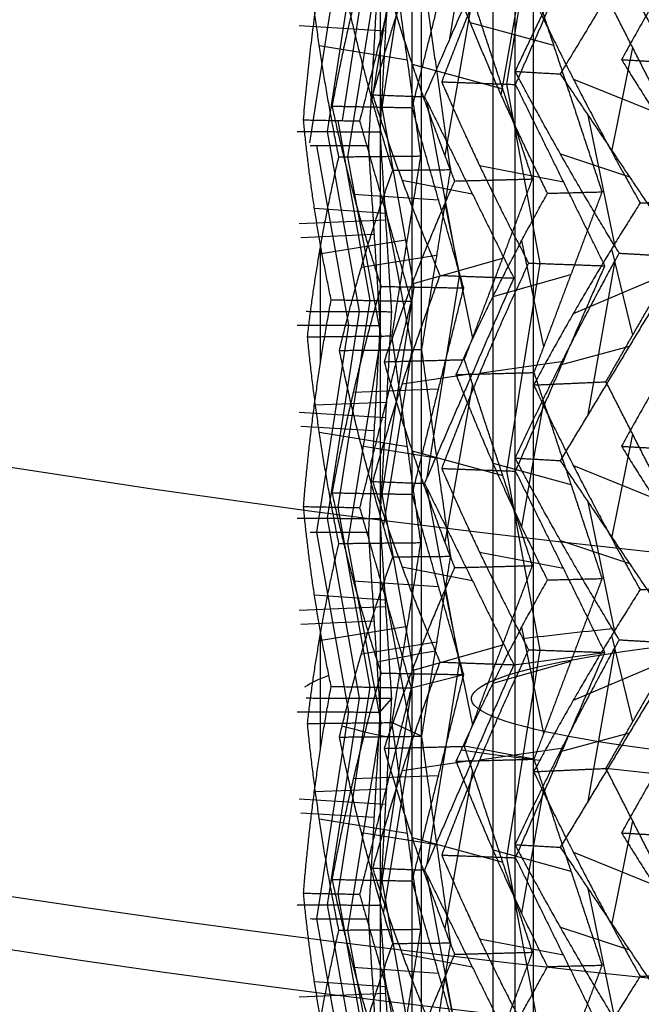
# Model space of a CAD drawing. Header units: millimetres. Extents: x -203 to 203, y 78 to 485.
# Tile 5 of 256: x -11.59 to -8.03, y 205.34 to 210.97. Entities that reach past the tile are written whole.
import ezdxf

# ---------------------------------------------------------------- set-up
doc = ezdxf.new("R2010")
doc.units = ezdxf.units.MM
doc.layers.add('Layer 01', color=18, linetype='Continuous', true_color=0x000000)

# ---------------------------------------------------------------- blocks, each defined once
blk = doc.blocks.new('10CP311BZ')
at = {"layer": 'Layer 01'}
for p, q in [((-9, 12), (-9, 0)), ((-9.5211, 1.6225, -0.2973), (-9.5211, 10.5139, -0.2973)), ((-9.3748, 1.6225, 1.6887), (-9.3748, 10.5139, 1.6887)), ((-9.2512, 1.6225, -2.2704), (-9.2512, 10.5139, -2.2704)), ((-8.8189, 1.6225, 3.6009), (-8.8189, 10.5139, 3.6009)), ((-7.8775, 1.6225, 5.3558), (-7.8775, 10.5139, 5.3558)), ((-9.7649, 8.2853, -0.3115), (-9.7649, 7.1767, 0.8032)), ((-9.6988, 7.1767, -0.3275), (-9.6988, 8.2853, -1.4422)), ((-9.6782, 7.1767, 1.7091), (-9.6782, 8.2853, 0.5944)), ((-9.5876, 8.2853, -2.3677), (-9.5876, 7.2081, -1.235)), ((-9.5514, 8.2853, 1.7187), (-9.5514, 7.1767, 2.8334)), ((-9.3032, 7.1767, -2.2993), (-9.3032, 8.2853, -3.4649)), ((-9.2269, 7.1767, 3.7215), (-9.2269, 8.2853, 2.5559)), ((-8.8666, 8.2853, 3.6284), (-8.8666, 7.3382, 4.6242)), ((-9.0117, 8.2442, -4.3346), (-9.0117, 7.4272, -3.3912)), ((-8.3722, 7.315, 5.4687), (-8.3722, 8.1548, 4.4989)), ((-9.2429, 7.6803, -3.8169), (-8.8256, 7.7995, -3.7136)), ((-9.9973, 7.7215, 0.231), (-9.5789, 7.7435, 0.2528)), ((-9.9595, 7.7177, -0.8988), (-9.4606, 7.7439, -0.8728)), ((-9.9319, 7.7448, 1.1647), (-9.4327, 7.7185, 1.1386)), ((-9.8305, 7.702, -1.8333), (-9.4141, 7.7696, -1.7691)), ((-9.5632, 7.6899, -2.9233), (-9.0641, 7.7709, -2.8463)), ((-9.7649, 7.1767, 0.8032), (-9.7649, 6.0682, -0.3115)), ((-9.6988, 6.0682, -1.4422), (-9.6988, 7.1767, -0.3275)), ((-9.6782, 6.0682, 0.5944), (-9.6782, 7.1767, 1.7091)), ((-9.5514, 7.1767, 2.8334), (-9.5514, 6.0682, 1.7187)), ((-9.3032, 6.0682, -3.4649), (-9.3032, 7.1767, -2.2993)), ((-9.2269, 6.0682, 2.5559), (-9.2269, 7.1767, 3.7215)), ((-9.5876, 7.1454, -1.235), (-9.5876, 6.0682, -2.3677)), ((-8.8666, 7.0152, 4.6242), (-8.8666, 6.0682, 3.6284)), ((-8.3722, 6.1987, 4.4989), (-8.3722, 7.0385, 5.4687)), ((-9.0117, 6.9262, -3.3912), (-9.0117, 6.1093, -4.3346)), ((-7.7925, 6.8885, 6.2671), (-7.7925, 6.2267, 5.5029)), ((-7.1516, 6.3516, 6.2549), (-7.1516, 6.8976, 6.9896)), ((-7.4208, 6.5046, 6.7031), (-6.8986, 6.7297, 6.5359)), ((-9.8305, 6.6515, -1.8333), (-9.4141, 6.5839, -1.7691)), ((-9.5632, 6.6635, -2.9233), (-9.0641, 6.5826, -2.8463)), ((-9.4819, 6.58, 3.1769), (-8.9817, 6.6611, 3.0997)), ((-9.2429, 6.6732, -3.8169), (-8.8256, 6.5539, -3.7136)), ((-9.0611, 6.5805, 4.2303), (-8.6357, 6.6495, 4.1647)), ((-8.631, 6.5469, 5.0504), (-8.126, 6.6912, 4.9254)), ((-8.0041, 6.5467, 5.9946), (-7.5706, 6.6705, 5.8873)), ((-9.9973, 6.632, 0.231), (-9.5789, 6.61, 0.2528)), ((-9.9595, 6.6358, -0.8988), (-9.4606, 6.6095, -0.8728)), ((-9.9319, 6.6087, 1.1647), (-9.4327, 6.635, 1.1386)), ((-9.7361, 6.6091, 2.282), (-9.3148, 6.6312, 2.26)), ((-10, 6.4025), (-10, 5.7338)), ((-9.7649, 6.0682, -0.3115), (-9.7649, 4.9596, 0.8032)), ((-9.6988, 4.9596, -0.3275), (-9.6988, 6.0682, -1.4422)), ((-9.6782, 4.9596, 1.7091), (-9.6782, 6.0682, 0.5944)), ((-9.5876, 6.0682, -2.3677), (-9.5876, 4.9909, -1.235)), ((-9.5514, 6.0682, 1.7187), (-9.5514, 4.9596, 2.8334)), ((-9.5223, 6.0682, -0.286), (-9.404, 6.0682, -1.4112)), ((-9.3736, 6.0682, 1.7), (-9.4919, 6.0682, 0.5749)), ((-9.3032, 4.9596, -2.2993), (-9.3032, 6.0682, -3.4649)), ((-9.2547, 6.0682, -2.2595), (-8.9051, 6.0682, -3.3355)), ((-9.2269, 4.9596, 3.7215), (-9.2269, 6.0682, 2.5559)), ((-8.8154, 6.0682, 3.6118), (-9.165, 6.0682, 2.5358)), ((-9.0117, 6.0271, -4.3346), (-9.0117, 5.2101, -3.3912)), ((-8.8666, 6.0682, 3.6284), (-8.8666, 5.1211, 4.6242)), ((-7.8718, 6.0682, 5.3657), (-8.4375, 6.0682, 4.3859)), ((-6.5842, 6.0682, 6.885), (-7.3412, 6.0682, 6.0443)), ((-8.3722, 5.0978, 5.4687), (-8.3722, 5.9376, 4.4989)), ((-7.7925, 5.9096, 5.5029), (-7.7925, 5.2479, 6.2671)), ((-7.1516, 5.2388, 6.9896), (-7.1516, 5.7848, 6.2549)), ((-9.2429, 5.4632, -3.8169), (-8.8256, 5.5824, -3.7136)), ((-8.631, 5.5894, 5.0504), (-8.126, 5.4451, 4.9254)), ((-8.0041, 5.5896, 5.9946), (-7.5706, 5.4658, 5.8873)), ((-7.4208, 5.6318, 6.7031), (-6.8986, 5.4067, 6.5359)), ((-9.9973, 5.5044, 0.231), (-9.5789, 5.5263, 0.2528)), ((-9.9595, 5.5006, -0.8988), (-9.4606, 5.5268, -0.8728)), ((-9.9319, 5.5276, 1.1647), (-9.4327, 5.5014, 1.1386)), ((-9.8305, 5.4849, -1.8333), (-9.4141, 5.5524, -1.7691)), ((-9.7361, 5.5273, 2.282), (-9.3148, 5.5051, 2.26)), ((-9.5632, 5.4728, -2.9233), (-9.0641, 5.5538, -2.8463)), ((-9.4819, 5.5563, 3.1769), (-8.9817, 5.4752, 3.0997)), ((-9.0611, 5.5558, 4.2303), (-8.6357, 5.4868, 4.1647)), ((-9.7649, 4.9596, 0.8032), (-9.7649, 3.851, -0.3115)), ((-9.6988, 3.851, -1.4422), (-9.6988, 4.9596, -0.3275)), ((-9.6782, 3.851, 0.5944), (-9.6782, 4.9596, 1.7091)), ((-9.5514, 4.9596, 2.8334), (-9.5514, 3.851, 1.7187)), ((-9.3032, 3.851, -3.4649), (-9.3032, 4.9596, -2.2993)), ((-9.2269, 3.851, 2.5559), (-9.2269, 4.9596, 3.7215)), ((-9.5876, 4.9283, -1.235), (-9.5876, 3.851, -2.3677)), ((-8.8666, 4.7981, 4.6242), (-8.8666, 3.851, 3.6284)), ((-8.3722, 3.9815, 4.4989), (-8.3722, 4.8214, 5.4687)), ((-9.0117, 4.7091, -3.3912), (-9.0117, 3.8921, -4.3346)), ((-7.1516, 4.1344, 6.2549), (-7.1516, 4.6804, 6.9896)), ((-7.7925, 4.6713, 6.2671), (-7.7925, 4.0095, 5.5029)), ((-7.4208, 4.2874, 6.7031), (-6.8986, 4.5125, 6.5359)), ((-9.2429, 4.456, -3.8169), (-8.8256, 4.3368, -3.7136)), ((-8.631, 4.3298, 5.0504), (-8.126, 4.474, 4.9254)), ((-8.0041, 4.3295, 5.9946), (-7.5706, 4.4534, 5.8873)), ((-9.9973, 4.4148, 0.231), (-9.5789, 4.3928, 0.2528)), ((-9.9595, 4.4186, -0.8988), (-9.4606, 4.3924, -0.8728)), ((-9.9319, 4.3916, 1.1647), (-9.4327, 4.4178, 1.1386)), ((-9.8305, 4.4343, -1.8333), (-9.4141, 4.3667, -1.7691)), ((-9.7361, 4.3919, 2.282), (-9.3148, 4.414, 2.26)), ((-9.5632, 4.4464, -2.9233), (-9.0641, 4.3654, -2.8463)), ((-9.4819, 4.3628, 3.1769), (-8.9817, 4.444, 3.0997)), ((-9.0611, 4.3633, 4.2303), (-8.6357, 4.4324, 4.1647)), ((-10, 4.1854), (-10, 3.5166)), ((-9.7649, 3.851, -0.3115), (-9.7649, 2.7424, 0.8032)), ((-9.6988, 2.7424, -0.3275), (-9.6988, 3.851, -1.4422)), ((-9.6782, 2.7424, 1.7091), (-9.6782, 3.851, 0.5944)), ((-9.5876, 3.851, -2.3677), (-9.5876, 2.7738, -1.235)), ((-9.5514, 3.851, 1.7187), (-9.5514, 2.7424, 2.8334)), ((-9.3032, 2.7424, -2.2993), (-9.3032, 3.851, -3.4649)), ((-9.2269, 2.7424, 3.7215), (-9.2269, 3.851, 2.5559)), ((-8.8666, 3.851, 3.6284), (-8.8666, 2.9039, 4.6242)), ((-9.0117, 3.8099, -4.3346), (-9.0117, 2.9929, -3.3912)), ((-8.3722, 2.8806, 5.4687), (-8.3722, 3.7205, 4.4989)), ((-7.7925, 3.6925, 5.5029), (-7.7925, 3.0307, 6.2671)), ((-7.1516, 3.0216, 6.9896), (-7.1516, 3.5676, 6.2549)), ((-7.4208, 3.4146, 6.7031), (-6.8986, 3.1895, 6.5359)), ((-9.8305, 3.2677, -1.8333), (-9.4141, 3.3353, -1.7691)), ((-9.5632, 3.2556, -2.9233), (-9.0641, 3.3366, -2.8463)), ((-9.4819, 3.3392, 3.1769), (-8.9817, 3.258, 3.0997)), ((-9.2429, 3.246, -3.8169), (-8.8256, 3.3652, -3.7136)), ((-9.0611, 3.3387, 4.2303), (-8.6357, 3.2697, 4.1647)), ((-8.631, 3.3723, 5.0504), (-8.126, 3.228, 4.9254)), ((-8.0041, 3.3725, 5.9946), (-7.5706, 3.2486, 5.8873)), ((-9.9973, 3.2872, 0.231), (-9.5789, 3.3092, 0.2528)), ((-9.9595, 3.2834, -0.8988), (-9.4606, 3.3096, -0.8728)), ((-9.9319, 3.3104, 1.1647), (-9.4327, 3.2842, 1.1386)), ((-9.7361, 3.3101, 2.282), (-9.3148, 3.288, 2.26)), ((-9.7386, 2.7424, 0.8059), (-9.7386, 1.0682, -0.8775)), ((-9.6988, 1.6338, -1.4422), (-9.6988, 2.7424, -0.3275)), ((-9.6782, 1.6338, 0.5944), (-9.6782, 2.7424, 1.7091)), ((-9.5929, 2.7289, 2.8241), (-9.5929, 1.0682, 1.1543)), ((-9.3032, 1.6338, -3.4649), (-9.3032, 2.7424, -2.2993)), ((-9.2269, 1.6338, 2.5559), (-9.2269, 2.7424, 3.7215)), ((-8.3722, 1.7644, 4.4989), (-8.3722, 2.6042, 5.4687)), ((-9.5008, 2.43, -1.5023), (-9.5008, 1.0682, -2.9343)), ((-7.1516, 1.9172, 6.2549), (-7.1516, 2.4633, 6.9896)), ((-8.965, 2.3663, 4.4305), (-8.965, 1.1497, 3.1513)), ((-8.631, 2.1126, 5.0504), (-8.126, 2.2569, 4.9254)), ((-7.4208, 2.0703, 6.7031), (-6.8986, 2.2954, 6.5359)), ((-9.9319, 2.1744, 1.1647), (-9.4327, 2.2007, 1.1386)), ((-9.4819, 2.1457, 3.1769), (-8.9817, 2.2268, 3.0997)), ((-7.9431, 2.2125, 6.0751), (-7.9431, 1.4912, 5.2421)), ((-8.1764, 1.8207, 5.7573), (-7.712, 1.9534, 5.6424))]:
    blk.add_line(p, q, dxfattribs=at)
at = {"layer": 'Layer 01', "extrusion": (0, -1, 0)}
for radius, start, end in [(10, 176.01895, 181.53173), (10, 188.01895, 193.53173), (10, 200.01895, 205.53173), (10, 152.01895, 157.53173), (9, 90, 270), (10, 140.01895, 145.53173)]:
    blk.add_arc((0, 0, -6), radius, start, end, dxfattribs=at)
at = {"layer": 'Layer 01', "extrusion": (0.073913, -0.707107, -0.703233)}
for points in [[(-9.9944, 8.2853, -0.3356), (-10.0069, 7.9133, 0.0371), (-9.9986, 7.5434, 0.4099), (-9.9694, 7.1767, 0.7817)], [(-9.9944, 6.0682, -0.3356), (-10.0069, 5.6962, 0.0371), (-9.9986, 5.3263, 0.4099), (-9.9694, 4.9596, 0.7817)], [(-9.9944, 3.851, -0.3356), (-10.0069, 3.479, 0.0371), (-9.9986, 3.1091, 0.4099), (-9.9694, 2.7424, 0.7817)]]:
    blk.add_rational_spline(points, [1, 0.998958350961, 0.998958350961, 1], degree=3, dxfattribs=at)
at = {"layer": 'Layer 01', "extrusion": (-0.073913, 0.707107, 0.703233)}
for points in [[(-9.9936, 7.1767, -0.3585), (-9.9803, 7.5458, -0.7282), (-9.9466, 7.9157, -1.0966), (-9.8925, 8.2853, -1.4625)], [(-9.9936, 4.9596, -0.3585), (-9.9803, 5.3286, -0.7282), (-9.9466, 5.6986, -1.0966), (-9.8925, 6.0682, -1.4625)], [(-9.9936, 2.7424, -0.3585), (-9.9803, 3.1115, -0.7282), (-9.9466, 3.4814, -1.0966), (-9.8925, 3.851, -1.4625)]]:
    blk.add_rational_spline(points, [1, 0.998974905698, 0.998974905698, 1], degree=3, dxfattribs=at)
at = {"layer": 'Layer 01', "extrusion": (-0.218508, 0.707107, 0.672499)}
for points, weights in [([(-9.7062, 8.2853, -2.4062), (-9.7959, 7.9133, -2.0443), (-9.8653, 7.5434, -1.6779), (-9.9141, 7.1767, -1.3082)], [1, 0.998958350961, 0.998958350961, 1]), ([(-9.7007, 7.1767, -2.4284), (-9.6108, 7.5458, -2.7873), (-9.5012, 7.9157, -3.1406), (-9.3722, 8.2853, -3.4873)], [1, 0.998974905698, 0.998974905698, 1]), ([(-9.7062, 6.0682, -2.4062), (-9.7959, 5.6962, -2.0443), (-9.8653, 5.3263, -1.6779), (-9.9141, 4.9596, -1.3082)], [1, 0.998958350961, 0.998958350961, 1]), ([(-9.7007, 4.9596, -2.4284), (-9.6108, 5.3286, -2.7873), (-9.5012, 5.6986, -3.1406), (-9.3722, 6.0682, -3.4873)], [1, 0.998974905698, 0.998974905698, 1]), ([(-9.7062, 3.851, -2.4062), (-9.7959, 3.479, -2.0443), (-9.8653, 3.1091, -1.6779), (-9.9141, 2.7424, -1.3082)], [1, 0.998958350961, 0.998958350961, 1]), ([(-9.7007, 2.7424, -2.4284), (-9.6108, 3.1115, -2.7873), (-9.5012, 3.4814, -3.1406), (-9.3722, 3.851, -3.4873)], [1, 0.998974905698, 0.998974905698, 1])]:
    blk.add_rational_spline(points, weights, degree=3, dxfattribs=at)
at = {"layer": 'Layer 01'}
for points in [[(-9.6381, 7.1767, 0.8165), (-9.5802, 7.731, 0.2652), (-9.5223, 8.2853, -0.286)], [(-9.5973, 7.1767, -1.2052), (-9.426, 7.731, -1.7324), (-9.2547, 8.2853, -2.2595)], [(-9.404, 8.2853, -1.4112), (-9.4619, 7.731, -0.8599), (-9.5199, 7.1767, -0.3087)], [(-9.4919, 8.2853, 0.5749), (-9.434, 7.731, 1.1261), (-9.376, 7.1767, 1.6774)], [(-9.2578, 7.1767, 2.8025), (-9.3157, 7.731, 2.2513), (-9.3736, 8.2853, 1.7)], [(-8.9051, 8.2853, -3.3355), (-9.0764, 7.731, -2.8084), (-9.2477, 7.1767, -2.2812)], [(-9.165, 8.2853, 2.5358), (-8.9937, 7.731, 3.0629), (-8.8224, 7.1767, 3.5901)], [(-9.137, 7.1767, -3.1743), (-8.8598, 7.731, -3.6543), (-8.5827, 8.2853, -4.1343)], [(-8.4728, 7.1767, 4.6661), (-8.6441, 7.731, 4.1389), (-8.8154, 8.2853, 3.6118)], [(-8.4375, 8.2853, 4.3859), (-8.1603, 7.731, 4.8659), (-7.8832, 7.1767, 5.3459)], [(-7.3175, 7.1767, 6.3257), (-7.5946, 7.731, 5.8457), (-7.8718, 8.2853, 5.3657)], [(-7.3412, 8.2853, 6.0443), (-6.9703, 7.731, 6.4562), (-6.5994, 7.1767, 6.8681)], [(-9.9936, 7.1767, -0.3585), (-9.7567, 7.1767, -0.3336), (-9.5199, 7.1767, -0.3087)], [(-9.9694, 7.1767, 0.7817), (-9.8038, 7.1767, 0.7991), (-9.6381, 7.1767, 0.8165)], [(-9.9141, 7.1767, -1.3082), (-9.7557, 7.1767, -1.2567), (-9.5973, 7.1767, -1.2052)], [(-9.8497, 7.1767, 1.7272), (-9.6129, 7.1767, 1.7023), (-9.376, 7.1767, 1.6774)], [(-9.7007, 7.1767, -2.4284), (-9.4742, 7.1767, -2.3548), (-9.2477, 7.1767, -2.2812)], [(-9.5223, 6.0682, -0.286), (-9.5802, 6.6225, 0.2652), (-9.6381, 7.1767, 0.8165)], [(-9.2547, 6.0682, -2.2595), (-9.426, 6.6225, -1.7324), (-9.5973, 7.1767, -1.2052)], [(-9.589, 7.1767, 2.8374), (-9.4234, 7.1767, 2.8199), (-9.2578, 7.1767, 2.8025)], [(-9.5199, 7.1767, -0.3087), (-9.4619, 6.6225, -0.8599), (-9.404, 6.0682, -1.4112)], [(-9.376, 7.1767, 1.6774), (-9.434, 6.6225, 1.1261), (-9.4919, 6.0682, 0.5749)], [(-9.4254, 7.1767, -3.3408), (-9.2812, 7.1767, -3.2575), (-9.137, 7.1767, -3.1743)], [(-9.3736, 6.0682, 1.7), (-9.3157, 6.6225, 2.2513), (-9.2578, 7.1767, 2.8025)], [(-9.2754, 7.1767, 3.7373), (-9.0489, 7.1767, 3.6637), (-8.8224, 7.1767, 3.5901)], [(-9.2477, 7.1767, -2.2812), (-9.0764, 6.6225, -2.8084), (-8.9051, 6.0682, -3.3355)], [(-8.8224, 7.1767, 3.5901), (-8.9937, 6.6225, 3.0629), (-9.165, 6.0682, 2.5358)], [(-8.5827, 6.0682, -4.1343), (-8.8598, 6.6225, -3.6543), (-9.137, 7.1767, -3.1743)], [(-8.9838, 7.1767, -4.3922), (-8.7775, 7.1767, -4.2731), (-8.5713, 7.1767, -4.1541)], [(-8.8154, 6.0682, 3.6118), (-8.6441, 6.6225, 4.1389), (-8.4728, 7.1767, 4.6661)], [(-8.7896, 7.1767, 4.769), (-8.6312, 7.1767, 4.7176), (-8.4728, 7.1767, 4.6661)], [(-7.8832, 7.1767, 5.3459), (-8.1603, 6.6225, 4.8659), (-8.4375, 6.0682, 4.3859)], [(-8.2957, 7.1767, 5.5841), (-8.0894, 7.1767, 5.465), (-7.8832, 7.1767, 5.3459)], [(-7.8718, 6.0682, 5.3657), (-7.5946, 6.6225, 5.8457), (-7.3175, 7.1767, 6.3257)], [(-7.606, 7.1767, 6.4923), (-7.4617, 7.1767, 6.409), (-7.3175, 7.1767, 6.3257)], [(-6.5994, 7.1767, 6.8681), (-6.9703, 6.6225, 6.4562), (-7.3412, 6.0682, 6.0443)], [(-6.9534, 7.1767, 7.1868), (-6.7764, 7.1767, 7.0275), (-6.5994, 7.1767, 6.8681)], [(-9.9944, 6.0682, -0.3356), (-9.7583, 6.0682, -0.3108), (-9.5223, 6.0682, -0.286)], [(-9.9804, 6.0682, 0.6262), (-9.7361, 6.0682, 0.6005), (-9.4919, 6.0682, 0.5749)], [(-9.8925, 6.0682, -1.4625), (-9.6482, 6.0682, -1.4368), (-9.404, 6.0682, -1.4112)], [(-9.8457, 6.0682, 1.7497), (-9.6097, 6.0682, 1.7248), (-9.3736, 6.0682, 1.7)], [(-9.7062, 6.0682, -2.4062), (-9.4805, 6.0682, -2.3329), (-9.2547, 6.0682, -2.2595)], [(-9.6381, 4.9596, 0.8165), (-9.5802, 5.5139, 0.2652), (-9.5223, 6.0682, -0.286)], [(-9.6321, 6.0682, 2.6876), (-9.3985, 6.0682, 2.6117), (-9.165, 6.0682, 2.5358)], [(-9.5973, 4.9596, -1.2052), (-9.426, 5.5139, -1.7324), (-9.2547, 6.0682, -2.2595)], [(-9.404, 6.0682, -1.4112), (-9.4619, 5.5139, -0.8599), (-9.5199, 4.9596, -0.3087)], [(-9.4919, 6.0682, 0.5749), (-9.434, 5.5139, 1.1261), (-9.376, 4.9596, 1.6774)], [(-9.2578, 4.9596, 2.8025), (-9.3157, 5.5139, 2.2513), (-9.3736, 6.0682, 1.7)], [(-9.3722, 6.0682, -3.4873), (-9.1387, 6.0682, -3.4114), (-8.9051, 6.0682, -3.3355)], [(-9.2668, 6.0682, 3.7585), (-9.0411, 6.0682, 3.6851), (-8.8154, 6.0682, 3.6118)], [(-8.9051, 6.0682, -3.3355), (-9.0764, 5.5139, -2.8084), (-9.2477, 4.9596, -2.2812)], [(-9.165, 6.0682, 2.5358), (-8.9937, 5.5139, 3.0629), (-8.8224, 4.9596, 3.5901)], [(-9.137, 4.9596, -3.1743), (-8.8598, 5.5139, -3.6543), (-8.5827, 6.0682, -4.1343)], [(-8.9938, 6.0682, -4.3717), (-8.7882, 6.0682, -4.253), (-8.5827, 6.0682, -4.1343)], [(-8.8628, 6.0682, 4.6314), (-8.6501, 6.0682, 4.5087), (-8.4375, 6.0682, 4.3859)], [(-8.4728, 4.9596, 4.6661), (-8.6441, 5.5139, 4.1389), (-8.8154, 6.0682, 3.6118)], [(-8.4375, 6.0682, 4.3859), (-8.1603, 5.5139, 4.8659), (-7.8832, 4.9596, 5.3459)], [(-8.2829, 6.0682, 5.603), (-8.0773, 6.0682, 5.4843), (-7.8718, 6.0682, 5.3657)], [(-7.3175, 4.9596, 6.3257), (-7.5946, 5.5139, 5.8457), (-7.8718, 6.0682, 5.3657)], [(-7.7062, 6.0682, 6.3729), (-7.5237, 6.0682, 6.2086), (-7.3412, 6.0682, 6.0443)], [(-7.3412, 6.0682, 6.0443), (-6.9703, 5.5139, 6.4562), (-6.5994, 4.9596, 6.8681)], [(-9.9936, 4.9596, -0.3585), (-9.7567, 4.9596, -0.3336), (-9.5199, 4.9596, -0.3087)], [(-9.9694, 4.9596, 0.7817), (-9.8038, 4.9596, 0.7991), (-9.6381, 4.9596, 0.8165)], [(-9.9141, 4.9596, -1.3082), (-9.7557, 4.9596, -1.2567), (-9.5973, 4.9596, -1.2052)], [(-9.8497, 4.9596, 1.7272), (-9.6129, 4.9596, 1.7023), (-9.376, 4.9596, 1.6774)], [(-9.7007, 4.9596, -2.4284), (-9.4742, 4.9596, -2.3548), (-9.2477, 4.9596, -2.2812)], [(-9.5223, 3.851, -0.286), (-9.5802, 4.4053, 0.2652), (-9.6381, 4.9596, 0.8165)], [(-9.2547, 3.851, -2.2595), (-9.426, 4.4053, -1.7324), (-9.5973, 4.9596, -1.2052)], [(-9.589, 4.9596, 2.8374), (-9.4234, 4.9596, 2.8199), (-9.2578, 4.9596, 2.8025)], [(-9.5199, 4.9596, -0.3087), (-9.4619, 4.4053, -0.8599), (-9.404, 3.851, -1.4112)], [(-9.376, 4.9596, 1.6774), (-9.434, 4.4053, 1.1261), (-9.4919, 3.851, 0.5749)], [(-9.4254, 4.9596, -3.3408), (-9.2812, 4.9596, -3.2575), (-9.137, 4.9596, -3.1743)], [(-9.3736, 3.851, 1.7), (-9.3157, 4.4053, 2.2513), (-9.2578, 4.9596, 2.8025)], [(-9.2754, 4.9596, 3.7373), (-9.0489, 4.9596, 3.6637), (-8.8224, 4.9596, 3.5901)], [(-9.2477, 4.9596, -2.2812), (-9.0764, 4.4053, -2.8084), (-8.9051, 3.851, -3.3355)], [(-8.8224, 4.9596, 3.5901), (-8.9937, 4.4053, 3.0629), (-9.165, 3.851, 2.5358)], [(-8.5827, 3.851, -4.1343), (-8.8598, 4.4053, -3.6543), (-9.137, 4.9596, -3.1743)], [(-8.9838, 4.9596, -4.3922), (-8.7775, 4.9596, -4.2731), (-8.5713, 4.9596, -4.1541)], [(-8.8154, 3.851, 3.6118), (-8.6441, 4.4053, 4.1389), (-8.4728, 4.9596, 4.6661)], [(-8.7896, 4.9596, 4.769), (-8.6312, 4.9596, 4.7176), (-8.4728, 4.9596, 4.6661)], [(-7.8832, 4.9596, 5.3459), (-8.1603, 4.4053, 4.8659), (-8.4375, 3.851, 4.3859)], [(-8.2957, 4.9596, 5.5841), (-8.0894, 4.9596, 5.465), (-7.8832, 4.9596, 5.3459)], [(-7.8718, 3.851, 5.3657), (-7.5946, 4.4053, 5.8457), (-7.3175, 4.9596, 6.3257)], [(-7.606, 4.9596, 6.4923), (-7.4617, 4.9596, 6.409), (-7.3175, 4.9596, 6.3257)], [(-6.5994, 4.9596, 6.8681), (-6.9703, 4.4053, 6.4562), (-7.3412, 3.851, 6.0443)], [(-6.9534, 4.9596, 7.1868), (-6.7764, 4.9596, 7.0275), (-6.5994, 4.9596, 6.8681)], [(-9.9944, 3.851, -0.3356), (-9.7583, 3.851, -0.3108), (-9.5223, 3.851, -0.286)], [(-9.9804, 3.851, 0.6262), (-9.7361, 3.851, 0.6005), (-9.4919, 3.851, 0.5749)], [(-9.8925, 3.851, -1.4625), (-9.6482, 3.851, -1.4368), (-9.404, 3.851, -1.4112)], [(-9.8457, 3.851, 1.7497), (-9.6097, 3.851, 1.7248), (-9.3736, 3.851, 1.7)], [(-9.7062, 3.851, -2.4062), (-9.4805, 3.851, -2.3329), (-9.2547, 3.851, -2.2595)], [(-9.6381, 2.7424, 0.8165), (-9.5802, 3.2967, 0.2652), (-9.5223, 3.851, -0.286)], [(-9.6321, 3.851, 2.6876), (-9.3985, 3.851, 2.6117), (-9.165, 3.851, 2.5358)], [(-9.5973, 2.7424, -1.2052), (-9.426, 3.2967, -1.7324), (-9.2547, 3.851, -2.2595)], [(-9.404, 3.851, -1.4112), (-9.4619, 3.2967, -0.8599), (-9.5199, 2.7424, -0.3087)], [(-9.4919, 3.851, 0.5749), (-9.434, 3.2967, 1.1261), (-9.376, 2.7424, 1.6774)], [(-9.2578, 2.7424, 2.8025), (-9.3157, 3.2967, 2.2513), (-9.3736, 3.851, 1.7)], [(-9.3722, 3.851, -3.4873), (-9.1387, 3.851, -3.4114), (-8.9051, 3.851, -3.3355)], [(-9.2668, 3.851, 3.7585), (-9.0411, 3.851, 3.6851), (-8.8154, 3.851, 3.6118)], [(-8.9051, 3.851, -3.3355), (-9.0764, 3.2967, -2.8084), (-9.2477, 2.7424, -2.2812)], [(-9.165, 3.851, 2.5358), (-8.9937, 3.2967, 3.0629), (-8.8224, 2.7424, 3.5901)], [(-9.137, 2.7424, -3.1743), (-8.8598, 3.2967, -3.6543), (-8.5827, 3.851, -4.1343)], [(-8.9938, 3.851, -4.3717), (-8.7882, 3.851, -4.253), (-8.5827, 3.851, -4.1343)], [(-8.8628, 3.851, 4.6314), (-8.6501, 3.851, 4.5087), (-8.4375, 3.851, 4.3859)], [(-8.4728, 2.7424, 4.6661), (-8.6441, 3.2967, 4.1389), (-8.8154, 3.851, 3.6118)], [(-8.4375, 3.851, 4.3859), (-8.1603, 3.2967, 4.8659), (-7.8832, 2.7424, 5.3459)], [(-8.2829, 3.851, 5.603), (-8.0773, 3.851, 5.4843), (-7.8718, 3.851, 5.3657)], [(-7.3175, 2.7424, 6.3257), (-7.5946, 3.2967, 5.8457), (-7.8718, 3.851, 5.3657)], [(-7.7062, 3.851, 6.3729), (-7.5237, 3.851, 6.2086), (-7.3412, 3.851, 6.0443)], [(-7.3412, 3.851, 6.0443), (-6.9703, 3.2967, 6.4562), (-6.5994, 2.7424, 6.8681)], [(-9.9936, 2.7424, -0.3585), (-9.7567, 2.7424, -0.3336), (-9.5199, 2.7424, -0.3087)], [(-9.9694, 2.7424, 0.7817), (-9.8038, 2.7424, 0.7991), (-9.6381, 2.7424, 0.8165)], [(-9.9141, 2.7424, -1.3082), (-9.7557, 2.7424, -1.2567), (-9.5973, 2.7424, -1.2052)], [(-9.8497, 2.7424, 1.7272), (-9.6129, 2.7424, 1.7023), (-9.376, 2.7424, 1.6774)], [(-9.7007, 2.7424, -2.4284), (-9.4742, 2.7424, -2.3548), (-9.2477, 2.7424, -2.2812)], [(-9.4631, 1.0682, -0.8486), (-9.5506, 1.9053, -0.016), (-9.6381, 2.7424, 0.8165)], [(-9.0799, 1.0682, -2.7975), (-9.3386, 1.9053, -2.0014), (-9.5973, 2.7424, -1.2052)], [(-9.589, 2.7424, 2.8374), (-9.4234, 2.7424, 2.8199), (-9.2578, 2.7424, 2.8025)], [(-9.5199, 2.7424, -0.3087), (-9.4619, 2.1881, -0.8599), (-9.404, 1.6338, -1.4112)], [(-9.376, 2.7424, 1.6774), (-9.434, 2.1881, 1.1261), (-9.4919, 1.6338, 0.5749)], [(-9.4328, 1.0682, 1.1374), (-9.3453, 1.9053, 1.97), (-9.2578, 2.7424, 2.8025)], [(-9.4254, 2.7424, -3.3408), (-9.2812, 2.7424, -3.2575), (-9.137, 2.7424, -3.1743)], [(-9.2754, 2.7424, 3.7373), (-9.0489, 2.7424, 3.6637), (-8.8224, 2.7424, 3.5901)], [(-9.2477, 2.7424, -2.2812), (-9.0764, 2.1881, -2.8084), (-8.9051, 1.6338, -3.3355)], [(-8.8224, 2.7424, 3.5901), (-8.9937, 2.1881, 3.0629), (-9.165, 1.6338, 2.5358)], [(-8.2999, 1.0682, -4.6242), (-8.7184, 1.9053, -3.8993), (-9.137, 2.7424, -3.1743)], [(-8.9902, 1.0682, 3.0738), (-8.7315, 1.9053, 3.8699), (-8.4728, 2.7424, 4.6661)], [(-8.9838, 2.7424, -4.3922), (-8.7775, 2.7424, -4.2731), (-8.5713, 2.7424, -4.1541)], [(-8.7896, 2.7424, 4.769), (-8.6312, 2.7424, 4.7176), (-8.4728, 2.7424, 4.6661)], [(-7.8832, 2.7424, 5.3459), (-8.1603, 2.1881, 4.8659), (-8.4375, 1.6338, 4.3859)], [(-8.2957, 2.7424, 5.5841), (-8.0894, 2.7424, 5.465), (-7.8832, 2.7424, 5.3459)], [(-8.1546, 1.0682, 4.8758), (-7.7361, 1.9053, 5.6007), (-7.3175, 2.7424, 6.3257)], [(-7.606, 2.7424, 6.4923), (-7.4617, 2.7424, 6.409), (-7.3175, 2.7424, 6.3257)], [(-6.5994, 2.7424, 6.8681), (-6.9703, 2.1881, 6.4562), (-7.3412, 1.6338, 6.0443)], [(-6.9534, 2.7424, 7.1868), (-6.7764, 2.7424, 7.0275), (-6.5994, 2.7424, 6.8681)]]:
    blk.add_open_spline(points, degree=2, dxfattribs=at)
at = {"layer": 'Layer 01', "extrusion": (0.218508, 0.707107, 0.672499)}
for points, weights in [([(-9.2754, 7.1767, 3.7373), (-9.4136, 7.5458, 3.3942), (-9.5327, 7.9157, 3.0439), (-9.6321, 8.2853, 2.6876)], [1, 0.998974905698, 0.998974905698, 1]), ([(-9.2668, 8.2853, 3.7585), (-9.1267, 7.9133, 4.104), (-8.9674, 7.5434, 4.4412), (-8.7896, 7.1767, 4.769)], [1, 0.998958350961, 0.998958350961, 1]), ([(-9.2754, 4.9596, 3.7373), (-9.4136, 5.3286, 3.3942), (-9.5327, 5.6986, 3.0439), (-9.6321, 6.0682, 2.6876)], [1, 0.998974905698, 0.998974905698, 1]), ([(-9.2668, 6.0682, 3.7585), (-9.1267, 5.6962, 4.104), (-8.9674, 5.3263, 4.4412), (-8.7896, 4.9596, 4.769)], [1, 0.998958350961, 0.998958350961, 1]), ([(-9.2754, 2.7424, 3.7373), (-9.4136, 3.1115, 3.3942), (-9.5327, 3.4814, 3.0439), (-9.6321, 3.851, 2.6876)], [1, 0.998974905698, 0.998974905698, 1]), ([(-9.2668, 3.851, 3.7585), (-9.1267, 3.479, 4.104), (-8.9674, 3.1091, 4.4412), (-8.7896, 2.7424, 4.769)], [1, 0.998958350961, 0.998958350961, 1])]:
    blk.add_rational_spline(points, weights, degree=3, dxfattribs=at)
at = {"layer": 'Layer 01', "extrusion": (-0.353553, 0.707107, 0.612372)}
for points, weights in [([(-8.9938, 8.2853, -4.3717), (-9.1568, 7.9133, -4.0363), (-9.3009, 7.5434, -3.6923), (-9.4254, 7.1767, -3.3408)], [1, 0.998958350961, 0.998958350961, 1]), ([(-8.9838, 7.1767, -4.3922), (-8.8213, 7.5458, -4.7246), (-8.6406, 7.9157, -5.0474), (-8.4424, 8.2853, -5.3597)], [1, 0.998974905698, 0.998974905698, 1]), ([(-8.9938, 6.0682, -4.3717), (-9.1568, 5.6962, -4.0363), (-9.3009, 5.3263, -3.6923), (-9.4254, 4.9596, -3.3408)], [1, 0.998958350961, 0.998958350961, 1]), ([(-8.9838, 4.9596, -4.3922), (-8.8213, 5.3286, -4.7246), (-8.6406, 5.6986, -5.0474), (-8.4424, 6.0682, -5.3597)], [1, 0.998974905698, 0.998974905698, 1]), ([(-8.9938, 3.851, -4.3717), (-9.1568, 3.479, -4.0363), (-9.3009, 3.1091, -3.6923), (-9.4254, 2.7424, -3.3408)], [1, 0.998958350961, 0.998958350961, 1]), ([(-8.9838, 2.7424, -4.3922), (-8.8213, 3.1115, -4.7246), (-8.6406, 3.4814, -5.0474), (-8.4424, 3.851, -5.3597)], [1, 0.998974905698, 0.998974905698, 1])]:
    blk.add_rational_spline(points, weights, degree=3, dxfattribs=at)
at = {"layer": 'Layer 01', "extrusion": (0.353553, 0.707107, 0.612372)}
for points, weights in [([(-8.2957, 7.1767, 5.5841), (-8.5022, 7.5458, 5.2772), (-8.6915, 7.9157, 4.9593), (-8.8628, 8.2853, 4.6314)], [1, 0.998974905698, 0.998974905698, 1]), ([(-8.2829, 8.2853, 5.603), (-8.0739, 7.9133, 5.9119), (-7.8481, 7.5434, 6.2086), (-7.606, 7.1767, 6.4923)], [1, 0.998958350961, 0.998958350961, 1]), ([(-8.2957, 4.9596, 5.5841), (-8.5022, 5.3286, 5.2772), (-8.6915, 5.6986, 4.9593), (-8.8628, 6.0682, 4.6314)], [1, 0.998974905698, 0.998974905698, 1]), ([(-8.2829, 6.0682, 5.603), (-8.0739, 5.6962, 5.9119), (-7.8481, 5.3263, 6.2086), (-7.606, 4.9596, 6.4923)], [1, 0.998958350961, 0.998958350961, 1]), ([(-8.2957, 2.7424, 5.5841), (-8.5022, 3.1115, 5.2772), (-8.6915, 3.4814, 4.9593), (-8.8628, 3.851, 4.6314)], [1, 0.998974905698, 0.998974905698, 1]), ([(-8.2829, 3.851, 5.603), (-8.0739, 3.479, 5.9119), (-7.8481, 3.1091, 6.2086), (-7.606, 2.7424, 6.4923)], [1, 0.998958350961, 0.998958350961, 1])]:
    blk.add_rational_spline(points, weights, degree=3, dxfattribs=at)
at = {"layer": 'Layer 01', "extrusion": (0.473147, 0.707107, 0.525483)}
for points in [[(-6.9534, 7.1767, 7.1868), (-7.2193, 7.5458, 6.9296), (-7.4705, 7.9157, 6.658), (-7.7062, 8.2853, 6.3729)], [(-6.9534, 4.9596, 7.1868), (-7.2193, 5.3286, 6.9296), (-7.4705, 5.6986, 6.658), (-7.7062, 6.0682, 6.3729)], [(-6.9534, 2.7424, 7.1868), (-7.2193, 3.1115, 6.9296), (-7.4705, 3.4814, 6.658), (-7.7062, 3.851, 6.3729)]]:
    blk.add_rational_spline(points, [1, 0.998974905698, 0.998974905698, 1], degree=3, dxfattribs=at)
at = {"layer": 'Layer 01', "extrusion": (-0.073913, -0.707107, 0.703233)}
for points, weights in [([(-9.9694, 7.1767, 0.7817), (-9.9986, 6.81, 0.4099), (-10.0069, 6.4401, 0.0371), (-9.9944, 6.0682, -0.3356)], [1, 0.998958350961, 0.998958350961, 1]), ([(-9.8925, 6.0682, -1.4625), (-9.9466, 6.4378, -1.0966), (-9.9803, 6.8077, -0.7282), (-9.9936, 7.1767, -0.3585)], [1, 0.998974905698, 0.998974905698, 1]), ([(-9.9694, 4.9596, 0.7817), (-9.9986, 4.5929, 0.4099), (-10.0069, 4.223, 0.0371), (-9.9944, 3.851, -0.3356)], [1, 0.998958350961, 0.998958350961, 1]), ([(-9.8925, 3.851, -1.4625), (-9.9466, 4.2206, -1.0966), (-9.9803, 4.5905, -0.7282), (-9.9936, 4.9596, -0.3585)], [1, 0.998974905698, 0.998974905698, 1]), ([(-9.9694, 2.7424, 0.7817), (-10.0133, 2.1897, 0.2213), (-10.01, 1.6303, -0.3409), (-9.9594, 1.0682, -0.9007)], [1, 0.997636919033, 0.997636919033, 1]), ([(-9.8925, 1.6338, -1.4625), (-9.9466, 2.0035, -1.0966), (-9.9803, 2.3734, -0.7282), (-9.9936, 2.7424, -0.3585)], [1, 0.998974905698, 0.998974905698, 1])]:
    blk.add_rational_spline(points, weights, degree=3, dxfattribs=at)
at = {"layer": 'Layer 01', "extrusion": (-0.218508, -0.707107, 0.672499)}
for points, weights in [([(-9.9141, 7.1767, -1.3082), (-9.8653, 6.81, -1.6779), (-9.7959, 6.4401, -2.0443), (-9.7062, 6.0682, -2.4062)], [1, 0.998958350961, 0.998958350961, 1]), ([(-9.3722, 6.0682, -3.4873), (-9.5012, 6.4378, -3.1406), (-9.6108, 6.8077, -2.7873), (-9.7007, 7.1767, -2.4284)], [1, 0.998974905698, 0.998974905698, 1]), ([(-9.9141, 4.9596, -1.3082), (-9.8653, 4.5929, -1.6779), (-9.7959, 4.223, -2.0443), (-9.7062, 3.851, -2.4062)], [1, 0.998958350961, 0.998958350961, 1]), ([(-9.3722, 3.851, -3.4873), (-9.5012, 4.2206, -3.1406), (-9.6108, 4.5905, -2.7873), (-9.7007, 4.9596, -2.4284)], [1, 0.998974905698, 0.998974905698, 1]), ([(-9.9141, 2.7424, -1.3082), (-9.8405, 2.1897, -1.8655), (-9.7204, 1.6303, -2.4146), (-9.5544, 1.0682, -2.9517)], [1, 0.997636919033, 0.997636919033, 1]), ([(-9.3722, 1.6338, -3.4873), (-9.5012, 2.0035, -3.1406), (-9.6108, 2.3734, -2.7873), (-9.7007, 2.7424, -2.4284)], [1, 0.998974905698, 0.998974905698, 1])]:
    blk.add_rational_spline(points, weights, degree=3, dxfattribs=at)
at = {"layer": 'Layer 01', "extrusion": (0.218508, -0.707107, 0.672499)}
for points, weights in [([(-9.6321, 6.0682, 2.6876), (-9.5327, 6.4378, 3.0439), (-9.4136, 6.8077, 3.3942), (-9.2754, 7.1767, 3.7373)], [1, 0.998974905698, 0.998974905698, 1]), ([(-8.7896, 7.1767, 4.769), (-8.9674, 6.81, 4.4412), (-9.1267, 6.4401, 4.104), (-9.2668, 6.0682, 3.7585)], [1, 0.998958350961, 0.998958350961, 1]), ([(-9.6321, 3.851, 2.6876), (-9.5327, 4.2206, 3.0439), (-9.4136, 4.5905, 3.3942), (-9.2754, 4.9596, 3.7373)], [1, 0.998974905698, 0.998974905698, 1]), ([(-8.7896, 4.9596, 4.769), (-8.9674, 4.5929, 4.4412), (-9.1267, 4.223, 4.104), (-9.2668, 3.851, 3.7585)], [1, 0.998958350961, 0.998958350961, 1]), ([(-9.6321, 1.6338, 2.6876), (-9.5327, 2.0035, 3.0439), (-9.4136, 2.3734, 3.3942), (-9.2754, 2.7424, 3.7373)], [1, 0.998974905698, 0.998974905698, 1]), ([(-8.7896, 2.7424, 4.769), (-9.0577, 2.1897, 4.2749), (-9.2832, 1.6303, 3.76), (-9.4647, 1.0682, 3.228)], [1, 0.997636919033, 0.997636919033, 1])]:
    blk.add_rational_spline(points, weights, degree=3, dxfattribs=at)
at = {"layer": 'Layer 01', "extrusion": (-0.353553, -0.707107, 0.612372)}
for points, weights in [([(-9.4254, 7.1767, -3.3408), (-9.3009, 6.81, -3.6923), (-9.1568, 6.4401, -4.0363), (-8.9938, 6.0682, -4.3717)], [1, 0.998958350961, 0.998958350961, 1]), ([(-8.4424, 6.0682, -5.3597), (-8.6406, 6.4378, -5.0474), (-8.8213, 6.8077, -4.7246), (-8.9838, 7.1767, -4.3922)], [1, 0.998974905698, 0.998974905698, 1]), ([(-9.4254, 4.9596, -3.3408), (-9.3009, 4.5929, -3.6923), (-9.1568, 4.223, -4.0363), (-8.9938, 3.851, -4.3717)], [1, 0.998958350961, 0.998958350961, 1]), ([(-8.4424, 3.851, -5.3597), (-8.6406, 4.2206, -5.0474), (-8.8213, 4.5905, -4.7246), (-8.9838, 4.9596, -4.3922)], [1, 0.998974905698, 0.998974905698, 1]), ([(-9.4254, 2.7424, -3.3408), (-9.2376, 2.1897, -3.8707), (-9.0059, 1.6303, -4.3828), (-8.732, 1.0682, -4.8737)], [1, 0.997636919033, 0.997636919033, 1]), ([(-8.4424, 1.6338, -5.3597), (-8.6406, 2.0035, -5.0474), (-8.8213, 2.3734, -4.7246), (-8.9838, 2.7424, -4.3922)], [1, 0.998974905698, 0.998974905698, 1])]:
    blk.add_rational_spline(points, weights, degree=3, dxfattribs=at)
at = {"layer": 'Layer 01', "extrusion": (0.353553, -0.707107, 0.612372)}
for points, weights in [([(-8.8628, 6.0682, 4.6314), (-8.6915, 6.4378, 4.9593), (-8.5022, 6.8077, 5.2772), (-8.2957, 7.1767, 5.5841)], [1, 0.998974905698, 0.998974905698, 1]), ([(-7.606, 7.1767, 6.4923), (-7.8481, 6.81, 6.2086), (-8.0739, 6.4401, 5.9119), (-8.2829, 6.0682, 5.603)], [1, 0.998958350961, 0.998958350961, 1]), ([(-8.8628, 3.851, 4.6314), (-8.6915, 4.2206, 4.9593), (-8.5022, 4.5905, 5.2772), (-8.2957, 4.9596, 5.5841)], [1, 0.998974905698, 0.998974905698, 1]), ([(-7.606, 4.9596, 6.4923), (-7.8481, 4.5929, 6.2086), (-8.0739, 4.223, 5.9119), (-8.2829, 3.851, 5.603)], [1, 0.998958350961, 0.998958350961, 1]), ([(-8.8628, 1.6338, 4.6314), (-8.6915, 2.0035, 4.9593), (-8.5022, 2.3734, 5.2772), (-8.2957, 2.7424, 5.5841)], [1, 0.998974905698, 0.998974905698, 1]), ([(-7.606, 2.7424, 6.4923), (-7.9709, 2.1897, 6.0647), (-8.2986, 1.6303, 5.6079), (-8.5867, 1.0682, 5.1252)], [1, 0.997636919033, 0.997636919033, 1])]:
    blk.add_rational_spline(points, weights, degree=3, dxfattribs=at)
at = {"layer": 'Layer 01', "extrusion": (0.473147, -0.707107, 0.525483)}
for points, weights in [([(-7.7062, 6.0682, 6.3729), (-7.4705, 6.4378, 6.658), (-7.2193, 6.8077, 6.9296), (-6.9534, 7.1767, 7.1868)], [1, 0.998974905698, 0.998974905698, 1]), ([(-7.7062, 3.851, 6.3729), (-7.4705, 4.2206, 6.658), (-7.2193, 4.5905, 6.9296), (-6.9534, 4.9596, 7.1868)], [1, 0.998974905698, 0.998974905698, 1]), ([(-7.7062, 1.6338, 6.3729), (-7.4705, 2.0035, 6.658), (-7.2193, 2.3734, 6.9296), (-6.9534, 2.7424, 7.1868)], [1, 0.998974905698, 0.998974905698, 1]), ([(-6.0899, 2.7424, 7.9318), (-6.5358, 2.1897, 7.5894), (-6.9513, 1.6303, 7.2108), (-7.3335, 1.0682, 6.7985)], [1, 0.997636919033, 0.997636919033, 1])]:
    blk.add_rational_spline(points, weights, degree=3, dxfattribs=at)
blk = doc.blocks.new('10CT311AB')
at = {"layer": 'Layer 01', "extrusion": (0, 1, 0)}
for centre, radius in [((0, 0, 480), 79.7905), ((0, 0, 479.0749), 76.9367), ((0, 0, 323.2639), 92.3479), ((0, 0, 320.8142), 94.0796), ((0, 0), 86.5), ((0, 0), 83.4927)]:
    blk.add_arc(centre, radius, 270, 90, dxfattribs=at)
at = {"layer": 'Layer 01', "extrusion": (0, -1, 0)}
for centre, radius in [((0, 0, -480), 76.6368), ((0, 0, -444.3587), 102.4681), ((0, 0, -386), 127.828), ((0, 0, -386), 124.828), ((0, 0, -132.725), 74.2116)]:
    blk.add_arc(centre, radius, 90, 270, dxfattribs=at)
at = {"layer": 'Layer 01', "extrusion": (0, -1, 2.83025e-16)}
blk.add_arc((0, 0, -442.1655), 100.4212, 90, 270, dxfattribs=at)
blk = doc.blocks.new('10CT311BB')
at = {"layer": 'Layer 01', "extrusion": (0, 1, -1.47802e-16)}
blk.add_arc((0, 0, 220), 96.1477, 270, 90, dxfattribs=at)
at = {"layer": 'Layer 01', "extrusion": (0, 1, 1.55012e-16)}
blk.add_arc((0, 0, 220), 91.676, 270, 90, dxfattribs=at)
at = {"layer": 'Layer 01', "extrusion": (0, 1, -1.55012e-16)}
blk.add_arc((0, 0, 220), 91.676, 90, 270, dxfattribs=at)
at = {"layer": 'Layer 01', "extrusion": (0, 1, 1.47802e-16)}
blk.add_arc((0, 0, 220), 96.1477, 90, 270, dxfattribs=at)
at = {"layer": 'Layer 01', "extrusion": (0, -1, 0)}
for centre, radius, start, end in [((0, 0, -189.9202), 133.2006, 90, 270), ((0, 0, -189.9202), 133.2006, 270, 90), ((0, 0, -187.5), 131.4286, 90, 270), ((0, 0, -187.5), 131.4286, 270, 90), ((0, 0, -51.5432), 179.1003, 270, 90), ((0, 0, -51.5171), 176.1008, 90, 270), ((0, 0), 180, 90, 270)]:
    blk.add_arc(centre, radius, start, end, dxfattribs=at)
at = {"layer": 'Layer 01', "extrusion": (0, 1, 0)}
for centre, radius, start, end in [((0, 0, 103.0865), 178.2006, 270, 90), ((0, 0, 103.0865), 178.2006, 90, 270), ((0, 0), 177, 270, 90), ((0, 0), 180, 90, 270), ((0, 0), 177, 90, 270)]:
    blk.add_arc(centre, radius, start, end, dxfattribs=at)
at = {"layer": 'Layer 01', "extrusion": (0, -1, -4.05557e-17)}
blk.add_arc((0, 0, -103.0341), 175.2015, 90, 270, dxfattribs=at)
at = {"layer": 'Layer 01', "extrusion": (0, 1, 4.05557e-17)}
blk.add_arc((0, 0, 103.0341), 175.2015, 90, 270, dxfattribs=at)
blk = doc.blocks.new('CT311ABINT')
at = {"layer": 'Layer 01'}
blk.add_blockref('10CT311AB', (0, 0), dxfattribs=at)
at = {"layer": 'Layer 01', "extrusion": (-0.348236, 0, 0.937407), "rotation": 90}
blk.add_blockref('10CT311BB', (-236.8804, 0), dxfattribs=at)
at = {"layer": 'Layer 01', "extrusion": (-0.163786, -0.984093, 0.068814), "rotation": 0.6561814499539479}
blk.add_blockref('10CP311BZ', (-41.932, 85.8147, -246.624), dxfattribs=at)

msp = doc.modelspace()

# ---------------------------------------------------------------- block references
at = {"layer": 'Layer 01', "extrusion": (0, -1, 0)}
msp.add_blockref('CT311ABINT', (0, -17.717, -281.717), dxfattribs=at)

doc.saveas('drawing.dxf')
